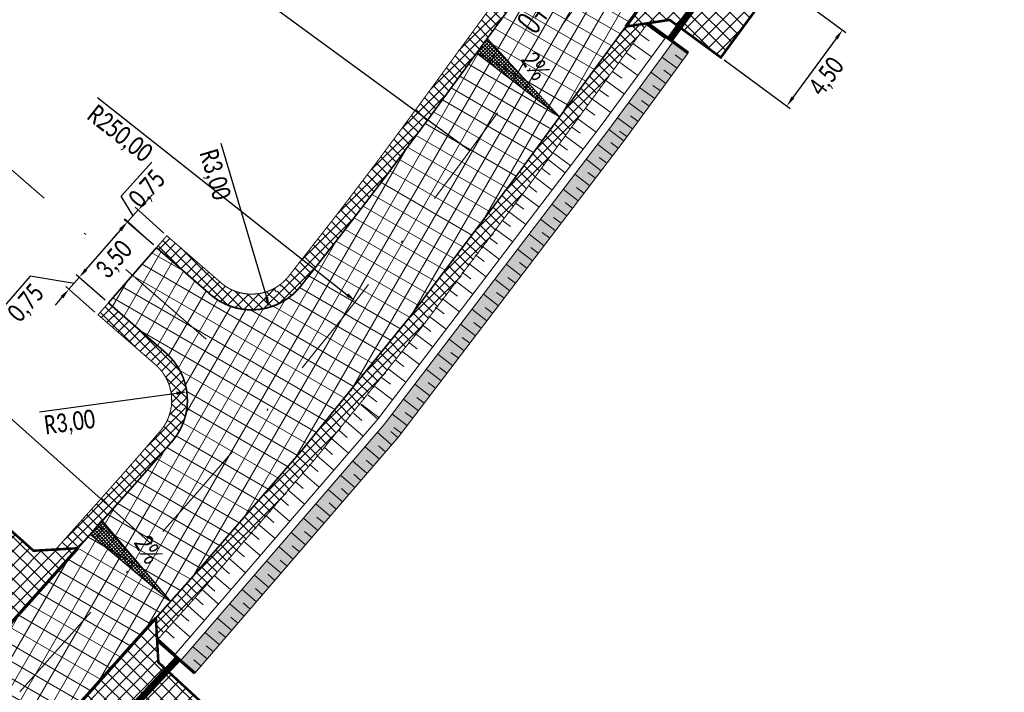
# Model space of a CAD drawing. Header units: metres. Extents: x 7443078 to 7443619, y 5636807 to 5637202.
# Tile 16 of 21: x 7443571 to 7443618, y 5636956 to 5636988. Entities that reach past the tile are written whole.
import ezdxf

# ---------------------------------------------------------------- set-up
doc = ezdxf.new("R2010")
doc.units = ezdxf.units.M
for name, pattern in [('CENTER2', [1.125, 0.75, -0.125, 0.125, -0.125]), ('DASHED2', [0.375, 0.25, -0.125]), ('Os drogi', [25.4, 12.7, -6.35, 0, -6.35])]:
    doc.linetypes.add(name, pattern=pattern)
doc.layers.get('Defpoints').update_dxf_attribs({"true_color": 0x999999})
for name, color, linetype in [('_kan_deszcz', 32, 'Continuous'), ('H_zjazdy', 21, 'Continuous'), ('K_kraweżnika_najazdowy', 7, 'Continuous'), ('K_krawędź pobocza', 7, 'Continuous'), ('K_opis osi', 7, 'Continuous'), ('K_pkt charakter', 7, 'Continuous'), ('K_pobocze', 32, 'Continuous'), ('K_Przepust', 162, 'Continuous'), ('K_rama zjazdu', 7, 'Continuous'), ('K_rów', 7, 'Continuous'), ('K_Skarpa', 7, 'Continuous'), ('K_spadki poprzeczne', 175, 'Continuous'), ('K_wymiar', 7, 'Continuous')]:
    doc.layers.add(name, color=color, linetype=linetype)
doc.layers.add('H_jezdnia', color=7, linetype='Continuous', true_color=0xd4d4d4)
doc.layers.add('K_usuń', color=1, linetype='Continuous', lineweight=70)
doc.styles.add('MAT', font='simplex.shx', dxfattribs={"width": 0.6})
doc.styles.add('sytuacja 500 opisy', font='calibri.ttf', dxfattribs={"width": 0.75, "height": 0.9})
doc.dimstyles.new('wymiarowanie sytuacja 500', dxfattribs={"dimtxt": 0.9, "dimasz": 0.5, "dimexe": 0.2, "dimexo": 0.2, "dimgap": 0.2, "dimtad": 4, "dimlfac": -1, "dimzin": 1, "dimtxsty": 'sytuacja 500 opisy', "dimcen": 0.5, "dimadec": 4, "dimazin": 1, "dimtfac": 1, "dimtmove": 1, "dimatfit": 3, "dimfxl": 0.2, "dimlwd": -1, "dimlwe": -1, "dimarcsym": 0})
pattern_1 = [(59.99999999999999, (0.4816021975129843, -0.4365310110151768), (-0.6049187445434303, 0.34925), []), (150, (0.4816021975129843, -0.4365310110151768), (-0.34925, -0.6049187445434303), [])]
pattern_2 = [(45.09999999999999, (0.4816021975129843, -0.4365310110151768), (-0.2473876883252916, 0.2465256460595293), []), (135.1, (0.4816021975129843, -0.4365310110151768), (-0.2465256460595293, -0.2473876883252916), [])]
pattern_3 = [(45.23201079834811, (0.4816021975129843, -0.4365310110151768), (-0.3381204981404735, 0.3353931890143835), []), (135.2320107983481, (0.4816021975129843, -0.4365310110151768), (-0.3353931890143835, -0.3381204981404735), [])]
pattern_4 = [(45.09999999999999, (0, 0), (-0.2473876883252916, 0.2465256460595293), []), (135.1, (0, 0), (-0.2465256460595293, -0.2473876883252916), [])]

# ---------------------------------------------------------------- blocks, each defined once
blk = doc.blocks.new('*D937')
at = {"layer": 'Defpoints', "color": 0, "lineweight": 13, "transparency": 16777216}
for p in [(7443579.073141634, 5636969.906428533), (7443576.100104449, 5636969.505118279)]:
    blk.add_point(p, dxfattribs=at)
at = {"layer": 'K_wymiar', "color": 0, "transparency": 16777216}
blk.add_line((7443572.030936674, 5636968.955848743), (7443578.577635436, 5636969.839543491), dxfattribs=at)
at = {"layer": 'K_wymiar', "color": 0, "lineweight": 13, "transparency": 16777216}
blk.add_solid([(7443578.56648793, 5636969.922127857), (7443578.588782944, 5636969.756959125), (7443579.073141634, 5636969.906428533)], dxfattribs=at)
at = {"layer": 'K_wymiar', "color": 0, "lineweight": 13, "transparency": 16777216, "insert": (7443573.486345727, 5636968.390573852), "char_height": 0.9, "attachment_point": 5, "rotation": 7.687505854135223, "style": 'sytuacja 500 opisy'}
blk.add_mtext('R3,00', dxfattribs=at)
blk = doc.blocks.new('*D938')
at = {"layer": 'Defpoints', "color": 0, "lineweight": 13, "transparency": 16777216}
for p in [(7443582.162847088, 5636976.822641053), (7443583.014694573, 5636973.946123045)]:
    blk.add_point(p, dxfattribs=at)
at = {"layer": 'K_wymiar', "color": 0, "transparency": 16777216}
blk.add_line((7443580.692506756, 5636981.787685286), (7443582.872719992, 5636974.425542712), dxfattribs=at)
at = {"layer": 'K_wymiar', "color": 0, "lineweight": 13, "transparency": 16777216}
blk.add_solid([(7443582.95262327, 5636974.449205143), (7443582.792816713, 5636974.401880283), (7443583.014694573, 5636973.946123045)], dxfattribs=at)
at = {"layer": 'K_wymiar', "color": 0, "lineweight": 13, "transparency": 16777216, "insert": (7443580.356770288, 5636980.262879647), "char_height": 0.9, "attachment_point": 5, "rotation": 286.4960451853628, "style": 'sytuacja 500 opisy'}
blk.add_mtext('R3,00', dxfattribs=at)
blk = doc.blocks.new('*D941')
at = {"layer": 'Defpoints', "color": 0, "lineweight": 13, "transparency": 16777216}
for p in [(7443390.892363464, 5637129.124486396), (7443587.129718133, 5636974.234523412)]:
    blk.add_point(p, dxfattribs=at)
at = {"layer": 'K_wymiar', "color": 0, "transparency": 16777216}
blk.add_line((7443574.808738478, 5636983.959461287), (7443586.737243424, 5636974.544303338), dxfattribs=at)
at = {"layer": 'K_wymiar', "color": 0, "lineweight": 13, "transparency": 16777216}
blk.add_solid([(7443586.788873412, 5636974.60971579), (7443586.685613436, 5636974.478890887), (7443587.129718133, 5636974.234523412)], dxfattribs=at)
at = {"layer": 'K_wymiar', "color": 0, "lineweight": 13, "transparency": 16777216, "insert": (7443575.836899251, 5636982.186236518), "char_height": 0.9, "attachment_point": 5, "rotation": 321.71600034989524, "style": 'sytuacja 500 opisy'}
blk.add_mtext('R250,00', dxfattribs=at)
blk = doc.blocks.new('*D982')
at = {"layer": 'Defpoints', "color": 0, "lineweight": 13, "transparency": 16777216}
for p in [(7443573.930168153, 5636975.370336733), (7443575.326191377, 5636974.155482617), (7443574.833844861, 5636973.589713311)]:
    blk.add_point(p, dxfattribs=at)
at = {"layer": 'K_wymiar', "color": 0, "transparency": 16777216}
for p, q in [((7443574.258399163, 5636975.747516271), (7443574.586630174, 5636976.124695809)), ((7443571.582634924, 5636975.428192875), (7443570.149893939, 5636973.781789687)), ((7443573.683994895, 5636975.08745208), (7443571.582634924, 5636975.428192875)), ((7443573.437821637, 5636974.804567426), (7443573.930168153, 5636975.370336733)), ((7443573.437821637, 5636974.804567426), (7443573.930168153, 5636975.370336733)), ((7443575.175319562, 5636974.286775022), (7443573.779296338, 5636975.501629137)), ((7443574.682973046, 5636973.721005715), (7443573.286949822, 5636974.935859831)), ((7443573.109590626, 5636974.427387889), (7443572.781359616, 5636974.050208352))]:
    blk.add_line(p, q, dxfattribs=at)
at = {"layer": 'K_wymiar', "color": 0, "lineweight": 13, "transparency": 16777216}
for points in [[(7443574.195535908, 5636975.802221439), (7443574.32126242, 5636975.692811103), (7443573.930168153, 5636975.370336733)], [(7443573.04672737, 5636974.482093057), (7443573.172453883, 5636974.37268272), (7443573.437821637, 5636974.804567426)]]:
    blk.add_solid(points, dxfattribs=at)
at = {"layer": 'K_wymiar', "color": 0, "lineweight": 13, "transparency": 16777216, "insert": (7443571.435718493, 5636974.1094382), "char_height": 0.9, "attachment_point": 5, "rotation": 48.96939866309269, "style": 'sytuacja 500 opisy'}
blk.add_mtext('0,75', dxfattribs=at)
blk = doc.blocks.new('*D983')
at = {"layer": 'Defpoints', "color": 0, "lineweight": 13, "transparency": 16777216}
for p in [(7443576.227785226, 5636978.010593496), (7443577.62380845, 5636976.795739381), (7443575.326191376, 5636974.155482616)]:
    blk.add_point(p, dxfattribs=at)
at = {"layer": 'K_wymiar', "color": 0, "transparency": 16777216}
for p, q in [((7443577.472936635, 5636976.927031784), (7443576.076913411, 5636978.1418859)), ((7443574.258399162, 5636975.747516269), (7443575.899554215, 5636977.633413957)), ((7443575.175319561, 5636974.28677502), (7443573.779296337, 5636975.501629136))]:
    blk.add_line(p, q, dxfattribs=at)
at = {"layer": 'K_wymiar', "color": 0, "lineweight": 13, "transparency": 16777216}
for points in [[(7443575.836690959, 5636977.688119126), (7443575.962417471, 5636977.578708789), (7443576.227785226, 5636978.010593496)], [(7443574.195535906, 5636975.802221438), (7443574.321262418, 5636975.692811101), (7443573.930168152, 5636975.370336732)]]:
    blk.add_solid(points, dxfattribs=at)
at = {"layer": 'K_wymiar', "color": 0, "lineweight": 13, "transparency": 16777216, "insert": (7443575.648430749, 5636976.194912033), "char_height": 0.9, "attachment_point": 5, "rotation": 48.96939867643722, "style": 'sytuacja 500 opisy'}
blk.add_mtext('3,50', dxfattribs=at)
blk = doc.blocks.new('*D984')
at = {"layer": 'Defpoints', "color": 0, "lineweight": 13, "transparency": 16777216}
for p in [(7443576.754627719, 5636978.593104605), (7443578.126892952, 5636977.35198212), (7443577.623808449, 5636976.795739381)]:
    blk.add_point(p, dxfattribs=at)
at = {"layer": 'K_wymiar', "color": 0, "transparency": 16777216}
for p, q in [((7443575.933001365, 5636979.257286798), (7443577.396990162, 5636980.875967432)), ((7443576.503085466, 5636978.314983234), (7443575.933001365, 5636979.257286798)), ((7443577.090017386, 5636978.963933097), (7443577.425407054, 5636979.33476159)), ((7443576.251543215, 5636978.036861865), (7443576.754627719, 5636978.593104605)), ((7443576.251543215, 5636978.036861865), (7443576.754627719, 5636978.593104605)), ((7443577.978561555, 5636977.486137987), (7443576.606296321, 5636978.727260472)), ((7443577.475477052, 5636976.929895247), (7443576.103211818, 5636978.171017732)), ((7443575.916153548, 5636977.666033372), (7443575.580763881, 5636977.29520488))]:
    blk.add_line(p, q, dxfattribs=at)
at = {"layer": 'K_wymiar', "color": 0, "lineweight": 13, "transparency": 16777216}
for points in [[(7443577.028212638, 5636979.019831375), (7443577.151822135, 5636978.90803482), (7443576.754627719, 5636978.593104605)], [(7443575.8543488, 5636977.72193165), (7443575.977958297, 5636977.610135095), (7443576.251543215, 5636978.036861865)]]:
    blk.add_solid(points, dxfattribs=at)
at = {"layer": 'K_wymiar', "color": 0, "lineweight": 13, "transparency": 16777216, "insert": (7443577.22486121, 5636979.560266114), "char_height": 0.9, "attachment_point": 5, "rotation": 47.87275721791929, "style": 'sytuacja 500 opisy'}
blk.add_mtext('0,75', dxfattribs=at)
blk = doc.blocks.new('*D985')
at = {"layer": 'Defpoints', "color": 0, "lineweight": 13, "transparency": 16777216}
for p in [(7443607.237343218, 5636989.505673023), (7443610.392356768, 5636987.190729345), (7443604.5752593, 5636985.877545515)]:
    blk.add_point(p, dxfattribs=at)
at = {"layer": 'K_wymiar', "color": 0, "transparency": 16777216}
for p, q in [((7443607.398593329, 5636989.387358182), (7443610.55360688, 5636987.072414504)), ((7443608.026059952, 5636983.965727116), (7443610.096569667, 5636986.787604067)), ((7443604.736509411, 5636985.759230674), (7443607.891522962, 5636983.444286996))]:
    blk.add_line(p, q, dxfattribs=at)
at = {"layer": 'K_wymiar', "color": 0, "lineweight": 13, "transparency": 16777216}
for points in [[(7443610.02938212, 5636986.836901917), (7443610.163757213, 5636986.738306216), (7443610.392356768, 5636987.190729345)], [(7443607.958872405, 5636984.015024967), (7443608.093247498, 5636983.916429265), (7443607.73027285, 5636983.562601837)]]:
    blk.add_solid(points, dxfattribs=at)
at = {"layer": 'K_wymiar', "color": 0, "lineweight": 13, "transparency": 16777216, "insert": (7443609.669940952, 5636984.930095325), "char_height": 0.9, "attachment_point": 5, "rotation": 53.731201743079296, "style": 'sytuacja 500 opisy'}
blk.add_mtext('4,50', dxfattribs=at)

msp = doc.modelspace()

# ---------------------------------------------------------------- hatches: boundary and pattern name
at = {"layer": 'H_jezdnia', "linetype": 'Continuous', "lineweight": 9, "true_color": 0xababab}
h = msp.add_hatch(dxfattribs=at)
h.set_pattern_fill('ANSI37', color=253, scale=0.22, angle=15)
h.set_pattern_definition(pattern_1)
h.paths.add_polyline_path([(7443611.292582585, 5637002.723952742, -0.4023794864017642), (7443618.114626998, 5637003.920466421), (7443605.818215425, 5637012.409926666), (7443605.811488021, 5637012.400182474, -0.4223814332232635), (7443607.004800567, 5637005.331509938), (7443590.578226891, 5636982.899297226, -0.0001006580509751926), (7443590.519335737, 5636982.818909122), (7443594.965620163, 5636980.427769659)])
h.paths.add_polyline_path([(7443594.61228475, 5636979.945253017), (7443594.965620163, 5636980.427769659), (7443590.519335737, 5636982.818909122, -0.00999914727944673), (7443584.509724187, 5636974.953906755, -0.4270599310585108), (7443580.193461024, 5636974.559563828), (7443577.62380845, 5636976.795739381), (7443575.326191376, 5636974.155482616), (7443578.069490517, 5636971.768195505, -0.4128108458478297), (7443578.372592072, 5636967.546598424, -0.003230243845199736), (7443576.269263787, 5636965.13773441), (7443580.545369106, 5636962.427193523, 0.02225544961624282)])
h = msp.add_hatch(dxfattribs=at)
h.set_pattern_fill('ANSI37', color=253, scale=0.22, angle=15)
h.set_pattern_definition(pattern_1)
edge = h.paths.add_edge_path()
edge.add_arc((7443543.871273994, 5636916.830835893), 2.999999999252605, 48.527845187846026, 138.2434027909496, ccw=False)
edge.add_line((7443545.858041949, 5636919.07866887), (7443547.028505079, 5636918.044144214))
edge.add_line((7443547.028505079, 5636918.044144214), (7443549.402630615, 5636920.616916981))
edge.add_line((7443549.402630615, 5636920.616916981), (7443548.211275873, 5636921.669906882))
edge.add_arc((7443550.198043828, 5636923.91773986), 3.000000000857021, 138.2434028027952, 228.5278451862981, ccw=False)
edge.add_line((7443547.960101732, 5636925.915642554), (7443565.375997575, 5636945.423983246))
edge.add_arc((7443567.613939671, 5636943.426080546), 3.000000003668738, 48.8596834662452, 138.2434027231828, ccw=False)
edge.add_line((7443569.587655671, 5636945.685382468), (7443573.05315006, 5636942.657942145))
edge.add_line((7443573.05315006, 5636942.657942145), (7443575.377696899, 5636945.275268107))
edge.add_line((7443575.377696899, 5636945.275268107), (7443571.967281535, 5636948.254005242))
edge.add_arc((7443573.94099754, 5636950.513307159), 3.000000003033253, 138.2434028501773, 228.8596833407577, ccw=False)
edge.add_line((7443571.70305544, 5636952.511209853), (7443579.25248983, 5636960.967676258))
edge.add_arc((7443390.892363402, 5637129.124486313), 252.4999999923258, 318.2434028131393, 318.6858412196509)
edge.add_line((7443580.545369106, 5636962.427193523), (7443576.269263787, 5636965.13773441))
edge.add_arc((7443390.892364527, 5637129.124485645), 247.4999987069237, 318.24340276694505, 318.50361934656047, ccw=False)
edge.add_line((7443575.52258637, 5636964.29751412), (7443544.185604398, 5636929.195528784))
edge.add_arc((7443541.947662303, 5636931.193431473), 2.999999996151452, 228.5863361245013, 318.24340285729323, ccw=False)
edge.add_line((7443539.963190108, 5636928.94357146), (7443537.1056406, 5636931.464051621))
edge.add_line((7443537.1056406, 5636931.464051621), (7443534.76796171, 5636928.859026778))
edge.add_line((7443534.76796171, 5636928.859026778), (7443537.605329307, 5636926.356347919))
edge.add_arc((7443535.620857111, 5636924.1064879), 2.99999999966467, -41.7565972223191, 48.5863361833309, ccw=False)
edge.add_line((7443537.858799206, 5636922.108585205), (7443511.17557303, 5636892.219484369))
edge.add_line((7443511.17557303, 5636892.219484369), (7443514.809083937, 5636888.781672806))
edge.add_line((7443514.809083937, 5636888.781672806), (7443541.6333319, 5636918.828738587))
h.paths.add_polyline_path([(7443473.544857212, 5636850.06760018), (7443477.421821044, 5636846.902491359), (7443514.809083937, 5636888.781672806), (7443511.17557303, 5636892.219484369)])
at = {"layer": 'H_zjazdy', "linetype": 'Continuous', "lineweight": 9, "true_color": 0xff6666}
h = msp.add_hatch(dxfattribs=at)
h.set_pattern_fill('ANSI37', color=11, scale=0.15, angle=0.2320107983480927)
h.set_pattern_definition(pattern_3)
h.paths.add_polyline_path([(7443605.237539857, 5636990.972998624), (7443604.791667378, 5636991.300150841), (7443604.465055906, 5636993.400247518), (7443600.034034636, 5636987.349222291), (7443602.129583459, 5636987.672023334), (7443602.582122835, 5636987.339979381)])
h = msp.add_hatch(dxfattribs=at)
h.set_pattern_fill('ANSI37', color=11, scale=0.15, angle=0.2320107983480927)
h.set_pattern_definition(pattern_3)
h.paths.add_polyline_path([(7443607.237343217, 5636989.505673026), (7443605.237539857, 5636990.972998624), (7443602.582122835, 5636987.339979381), (7443604.575259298, 5636985.877545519)])
h = msp.add_hatch(dxfattribs=at)
h.set_pattern_fill('ANSI37', color=11, scale=0.15, angle=0.2320107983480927)
h.set_pattern_definition(pattern_3)
h.paths.add_polyline_path([(7443573.864000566, 5636962.439656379), (7443571.749777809, 5636962.31985116), (7443569.337412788, 5636964.479170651), (7443566.333694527, 5636961.135173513), (7443568.750972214, 5636958.964681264), (7443568.870410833, 5636956.846108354)])
h = msp.add_hatch(dxfattribs=at)
h.set_pattern_fill('ANSI37', color=11, scale=0.15, angle=0.2320107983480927)
h.set_pattern_definition(pattern_3)
h.paths.add_polyline_path([(7443578.134797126, 5636956.613007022), (7443577.712573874, 5636956.99038447), (7443577.593135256, 5636959.108957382), (7443572.598378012, 5636953.514101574), (7443574.715719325, 5636953.633470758), (7443575.06361325, 5636953.32252786)])
h = msp.add_hatch(dxfattribs=at)
h.set_pattern_fill('ANSI37', color=11, scale=0.15, angle=0.2320107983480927)
h.set_pattern_definition(pattern_3)
h.paths.add_polyline_path([(7443582.277539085, 5636952.755315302), (7443578.134797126, 5636956.613007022), (7443575.06361325, 5636953.32252786), (7443579.188222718, 5636949.416275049)])
at = {"layer": 'K_rów', "lineweight": 9, "true_color": 0xb0b0b0}
h = msp.add_hatch(color=253, dxfattribs=at)
h.dxf.hatch_style = 1
h.paths.add_polyline_path([(7443578.78137136, 5636957.054449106), (7443584.652618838, 5636963.873132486), (7443588.499848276, 5636968.348442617), (7443595.41507108, 5636977.431882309), (7443598.686060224, 5636981.728465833), (7443602.292026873, 5636986.624409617), (7443603.018157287, 5636986.092681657), (7443598.856992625, 5636980.467203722), (7443596.131168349, 5636976.886717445), (7443592.860179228, 5636972.590133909), (7443589.199536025, 5636967.781723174), (7443579.458561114, 5636956.468859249)])
at = {"layer": 'K_spadki poprzeczne', "lineweight": 5}
h = msp.add_hatch(dxfattribs=at)
h.set_pattern_fill('ANSI37', color=256, scale=0.03749999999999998, angle=448.8647404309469)
h.set_pattern_definition([(133.8647404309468, (9192424.324843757, 1276724.793101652), (-0.08584140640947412, -0.08250534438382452), []), (223.8647404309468, (9192424.324843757, 1276724.793101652), (0.08250534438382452, -0.08584140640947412), [])])
h.paths.add_polyline_path([(7443596.876363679, 5636983.038181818), (7443592.904874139, 5636986.076578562), (7443593.436564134, 5636986.763528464)])
h = msp.add_hatch(dxfattribs=at)
h.set_pattern_fill('ANSI37', color=256, scale=0.03749999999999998, angle=446.3358416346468)
h.set_pattern_definition([(131.3358416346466, (8998313.643549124, 1203784.123391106), (-0.08939821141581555, -0.07863738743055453), []), (221.3358416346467, (8998313.643549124, 1203784.123391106), (0.07863738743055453, -0.08939821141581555), [])])
h.paths.add_polyline_path([(7443578.288245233, 5636959.890639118), (7443574.454687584, 5636963.101311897), (7443575.016170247, 5636963.764132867)])
at = {"layer": 'K_usuń', "linetype": 'ByBlock', "lineweight": 13}
h = msp.add_hatch(dxfattribs=at)
h.set_pattern_fill('ANSI37', color=34, scale=0.11, angle=0.1)
h.set_pattern_definition(pattern_2)
h.paths.add_polyline_path([(7443611.897691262, 5637002.280846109, -0.401825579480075), (7443617.689695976, 5637003.302396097), (7443618.114627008, 5637003.920466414, 0.4023794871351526), (7443611.292582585, 5637002.723952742), (7443604.465055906, 5636993.400247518), (7443604.627898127, 5636992.353179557)])
h.paths.add_polyline_path([(7443607.004800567, 5637005.331509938, 0.422381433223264), (7443605.811488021, 5637012.400182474), (7443605.385376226, 5637011.782988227, -0.4223814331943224), (7443606.39969189, 5637005.774616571), (7443599.383346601, 5636996.193059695), (7443600.430998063, 5636996.354291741)])
h.paths.add_polyline_path([(7443596.002739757, 5636990.307039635), (7443595.8411584, 5636991.355829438), (7443589.973118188, 5636983.342403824, -0.0002070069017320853), (7443589.852338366, 5636983.177609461), (7443590.519335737, 5636982.818909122, 0.0001006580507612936), (7443590.578226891, 5636982.899297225)])
h.paths.add_polyline_path([(7443601.08180952, 5636987.510622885), (7443600.034034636, 5636987.349222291), (7443594.965620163, 5636980.427769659), (7443595.632560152, 5636980.069100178)])
h = msp.add_hatch(dxfattribs=at)
h.set_pattern_fill('ANSI37', color=34, scale=0.11, angle=0.1)
h.set_pattern_definition(pattern_2)
h.paths.add_polyline_path([(7443595.21739343, 5636979.502146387), (7443595.632560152, 5636980.069100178), (7443594.965620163, 5636980.427769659), (7443594.61228475, 5636979.945253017, -0.02225544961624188), (7443580.545369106, 5636962.427193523), (7443581.186600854, 5636962.020729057, 0.02213886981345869)])
h.paths.add_polyline_path([(7443590.519335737, 5636982.818909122), (7443589.852338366, 5636983.177609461, -0.009234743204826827), (7443584.326873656, 5636975.929666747), (7443582.733453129, 5636973.877406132, 0.1786060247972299), (7443584.509724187, 5636974.953906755, 0.009999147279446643)])
h.paths.add_polyline_path([(7443578.372592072, 5636967.546598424, 0.1797305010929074), (7443579.100104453, 5636969.505118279), (7443577.804470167, 5636968.036228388, -0.003352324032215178), (7443575.627658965, 5636965.544435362), (7443576.269263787, 5636965.13773441, 0.003230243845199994)])
h.paths.add_polyline_path([(7443575.52258637, 5636964.29751412, 0.001135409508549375), (7443576.269263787, 5636965.13773441), (7443575.627658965, 5636965.544435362, -0.001013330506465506), (7443574.963100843, 5636964.796989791), (7443572.805041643, 5636962.379649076), (7443573.864000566, 5636962.439656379)])
h.paths.add_polyline_path([(7443581.186600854, 5636962.020729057), (7443580.545369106, 5636962.427193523, -0.00193050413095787), (7443579.25248983, 5636960.967676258), (7443577.593135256, 5636959.108957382), (7443577.652854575, 5636958.049670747), (7443579.811975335, 5636960.468200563, 0.002047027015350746)])
h.paths.add_polyline_path([(7443568.870410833, 5636956.846108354), (7443568.810691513, 5636957.905394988), (7443555.150700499, 5636942.604214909), (7443556.209328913, 5636942.663851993)])
h = msp.add_hatch(dxfattribs=at)
h.set_pattern_fill('ANSI37', color=34, scale=0.11, angle=0.1)
h.set_pattern_definition(pattern_4)
h.paths.add_polyline_path([(7443575.326191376, 5636974.155482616), (7443574.83384486, 5636973.58971331), (7443577.577144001, 5636971.2024262, -0.0805678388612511), (7443578.037884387, 5636970.648581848), (7443578.12, 5636970.74), (7443578.550923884, 5636971.23528709, 0.0600634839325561), (7443578.069490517, 5636971.768195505)])
h.paths.add_polyline_path([(7443578.550923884, 5636971.23528709), (7443578.12, 5636970.74), (7443578.037884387, 5636970.648581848, -0.3215485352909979), (7443577.804470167, 5636968.036228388), (7443579.100104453, 5636969.505118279, 0.1548992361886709)])
h.paths.add_polyline_path([(7443578.116154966, 5636977.361508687), (7443577.62380845, 5636976.795739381), (7443580.193461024, 5636974.559563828, 0.08009372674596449), (7443581.004473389, 5636974.055301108), (7443581.409307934, 5636974.52060213), (7443581.516802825, 5636974.667385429, -0.08901280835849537), (7443580.807732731, 5636975.026488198)])
h = msp.add_hatch(dxfattribs=at)
h.set_pattern_fill('ANSI37', color=34, scale=0.11, angle=0.1)
h.set_pattern_definition(pattern_4)
h.paths.add_polyline_path([(7443583.928619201, 5636975.416731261, -0.3048955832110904), (7443581.517421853, 5636974.668230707), (7443581.409307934, 5636974.52060213), (7443581.004473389, 5636974.055301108, 0.1480155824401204), (7443582.733453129, 5636973.877406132)])

# ---------------------------------------------------------------- linework, layer by layer
at = {"layer": '_kan_deszcz', "color": 7, "linetype": 'Os drogi', "lineweight": 9, "ltscale": 0.4, "flags": 128}
msp.add_lwpolyline([(7443612.1023176, 5637008.06121809), (7443592.59525582, 5636981.422275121, -0.02418699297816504), (7443577.387538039, 5636962.632595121), (7443464.637599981, 5636836.336237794, -0.4118223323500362), (7443446.361801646, 5636835.225649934), (7443333.471732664, 5636934.361613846, -0.3740638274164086), (7443331.363055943, 5636949.970935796), (7443370.561157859, 5637009.588886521, 0.03377031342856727), (7443393.784174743, 5637050.70886534), (7443416.899300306, 5637098.980219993, 0.06554346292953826), (7443420.141300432, 5637108.906286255), (7443420.177128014, 5637109.097954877, -0.1259941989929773), (7443425.408854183, 5637120.343039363), (7443435.002584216, 5637132.0592004)], format="xyb", dxfattribs=at)
msp.add_lwpolyline([(7443560.67849166, 5636989.222125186), (7443583.316481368, 5636969.521983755)], dxfattribs=at)
at = {"layer": 'K_kraweżnika_najazdowy', "color": 0, "linetype": 'DASHED2', "ltscale": 4, "const_width": 0.15}
for points in [[(7443600.034034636, 5636987.349222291), (7443604.465055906, 5636993.400247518)], [(7443568.870410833, 5636956.846108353), (7443573.864000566, 5636962.439656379)], [(7443572.598378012, 5636953.514101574), (7443577.593135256, 5636959.108957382)]]:
    msp.add_lwpolyline(points, dxfattribs=at)
at = {"layer": 'K_krawędź pobocza', "color": 76, "linetype": 'CENTER2', "ltscale": 3, "const_width": 0.08, "flags": 128}
for points in [[(7443577.62380845, 5636976.795739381), (7443580.193461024, 5636974.559563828, 0.4270599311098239), (7443584.509724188, 5636974.953906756, 0.01009981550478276), (7443590.578226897, 5636982.899297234), (7443596.002739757, 5636990.307039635)], [(7443600.034034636, 5636987.349222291), (7443594.612284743, 5636979.945253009, -0.02418699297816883), (7443579.252489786, 5636960.967676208), (7443577.593135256, 5636959.108957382)], [(7443573.864000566, 5636962.439656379), (7443575.522586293, 5636964.297514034, 0.004365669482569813), (7443578.372592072, 5636967.546598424, 0.412810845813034), (7443578.069490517, 5636971.768195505), (7443575.326191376, 5636974.155482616)]]:
    msp.add_lwpolyline(points, format="xyb", dxfattribs=at)
msp.add_lwpolyline([(7443575.326191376, 5636974.155482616), (7443577.62380845, 5636976.795739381)], dxfattribs=at)
at = {"layer": 'K_pkt charakter', "linetype": 'Continuous', "lineweight": -3}
for p, q in [((7443592.595255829, 5636981.422275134), (7443574.441999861, 5636994.715480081)), ((7443577.387538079, 5636962.632595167), (7443560.60297726, 5636977.616870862))]:
    msp.add_line(p, q, dxfattribs=at)
at = {"layer": 'K_pobocze', "linetype": 'ByBlock', "ltscale": 4, "const_width": 0.05}
for points in [[(7443584.326873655, 5636975.929666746, 0.0094417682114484), (7443589.97311822, 5636983.342403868), (7443595.8411584, 5636991.355829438)], [(7443601.08180952, 5636987.510622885), (7443595.217393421, 5636979.502146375, -0.02418699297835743), (7443579.81197531, 5636960.468200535), (7443577.652854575, 5636958.049670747)], [(7443577.62380845, 5636976.795739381), (7443578.116154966, 5636977.361508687), (7443580.807732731, 5636975.026488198, 0.4043389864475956), (7443583.928619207, 5636975.416731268, -24.48935139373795)], [(7443575.326191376, 5636974.155482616), (7443574.83384486, 5636973.58971331), (7443577.577144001, 5636971.2024262, -0.4128108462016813), (7443577.804470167, 5636968.036228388, -20.65614134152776)], [(7443572.805041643, 5636962.379649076), (7443574.963100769, 5636964.796989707, 0.004365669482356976), (7443577.804470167, 5636968.036228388)]]:
    msp.add_lwpolyline(points, format="xyb", dxfattribs=at)
msp.add_lwpolyline([(7443584.326873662, 5636975.929666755), (7443583.928619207, 5636975.416731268)], dxfattribs=at)
at = {"layer": 'K_Przepust', "linetype": 'DASHED2', "lineweight": 5, "ltscale": 3, "const_width": 0.33, "flags": 128}
for points in [[(7443602.140308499, 5636986.73550936), (7443605.681520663, 5636991.58043271)], [(7443574.552225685, 5636952.774625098), (7443578.656019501, 5636957.171446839)]]:
    msp.add_lwpolyline(points, dxfattribs=at)
at = {"layer": 'K_Przepust', "const_width": 0.15, "flags": 128}
for points in [[(7443603.018157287, 5636986.092681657), (7443601.08180952, 5636987.510622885)], [(7443579.458561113, 5636956.468859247), (7443577.652854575, 5636958.049670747)]]:
    msp.add_lwpolyline(points, dxfattribs=at)
at = {"layer": 'K_rama zjazdu', "const_width": 0.12, "flags": 128}
for points in [[(7443600.034034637, 5636987.349222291), (7443602.129583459, 5636987.672023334), (7443604.575259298, 5636985.877545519), (7443607.237343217, 5636989.505673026), (7443604.791667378, 5636991.300150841), (7443604.465055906, 5636993.400247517)], [(7443568.870410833, 5636956.846108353), (7443568.750972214, 5636958.964681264), (7443566.333694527, 5636961.135173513), (7443569.337412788, 5636964.479170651), (7443571.749777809, 5636962.31985116), (7443573.887029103, 5636962.440961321)], [(7443572.598378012, 5636953.514101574), (7443574.715719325, 5636953.633470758), (7443579.188222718, 5636949.416275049), (7443582.277539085, 5636952.755315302), (7443577.712573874, 5636956.99038447), (7443577.593135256, 5636959.108957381)]]:
    msp.add_lwpolyline(points, dxfattribs=at)
at = {"layer": 'K_rów', "lineweight": 9, "flags": 128}
for points in [[(7443578.473433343, 5636957.317106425), (7443588.188875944, 5636968.600317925), (7443598.910702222, 5636982.683893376), (7443601.969302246, 5636986.860733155)], [(7443578.77654958, 5636957.056107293), (7443588.499848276, 5636968.348442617), (7443599.231225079, 5636982.444563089), (7443602.292026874, 5636986.624409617)], [(7443579.458561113, 5636956.468859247), (7443589.199536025, 5636967.781723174), (7443599.952401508, 5636981.906069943), (7443603.018157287, 5636986.092681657)]]:
    msp.add_lwpolyline(points, dxfattribs=at)
at = {"layer": 'K_Skarpa', "lineweight": 9}
for p, q in [((7443600.700106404, 5636986.992278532), (7443601.14578686, 5636986.668097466)), ((7443601.024658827, 5636987.438469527), (7443601.917040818, 5636986.789364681)), ((7443600.375925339, 5636986.546598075), (7443601.26546083, 5636985.89956373)), ((7443603.018157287, 5636986.092681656), (7443602.292026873, 5636986.624409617)), ((7443600.052408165, 5636986.10183033), (7443600.49693446, 5636985.778488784)), ((7443599.72906662, 5636985.657304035), (7443600.615763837, 5636985.012334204)), ((7443602.486429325, 5636985.366551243), (7443601.760298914, 5636985.898279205)), ((7443602.752293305, 5636985.729616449), (7443602.3892281, 5636985.99548043)), ((7443599.406581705, 5636985.213955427), (7443599.849957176, 5636984.891450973)), ((7443601.954701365, 5636984.64042083), (7443601.22857095, 5636985.17214879)), ((7443602.220565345, 5636985.003486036), (7443601.857500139, 5636985.269350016)), ((7443599.08407725, 5636984.770579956), (7443599.967944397, 5636984.127668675)), ((7443598.76262161, 5636984.328646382), (7443599.204849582, 5636984.006976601)), ((7443601.422973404, 5636983.914290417), (7443600.696842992, 5636984.446018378)), ((7443601.688837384, 5636984.277355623), (7443601.325772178, 5636984.543219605)), ((7443598.440951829, 5636983.886418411), (7443599.321997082, 5636983.245559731)), ((7443600.891245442, 5636983.188160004), (7443600.16511503, 5636983.719887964)), ((7443601.157109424, 5636983.551225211), (7443600.794044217, 5636983.817089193)), ((7443598.12052249, 5636983.445895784), (7443598.561606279, 5636983.125058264)), ((7443597.752923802, 5636982.940525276), (7443598.623813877, 5636982.307053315)), ((7443600.359517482, 5636982.462029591), (7443599.63338707, 5636982.993757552)), ((7443600.625381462, 5636982.825094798), (7443600.262316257, 5636983.09095878)), ((7443597.464692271, 5636982.54426783), (7443597.860949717, 5636982.2560363)), ((7443599.947322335, 5636981.899398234), (7443599.231225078, 5636982.444563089)), ((7443600.093653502, 5636982.098964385), (7443599.730588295, 5636982.364828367)), ((7443597.154487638, 5636982.117802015), (7443598.00741927, 5636981.497392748)), ((7443599.674739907, 5636981.541349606), (7443599.31669128, 5636981.813932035)), ((7443596.875267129, 5636981.733932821), (7443597.259136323, 5636981.454712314)), ((7443599.402157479, 5636981.183300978), (7443598.686060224, 5636981.728465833)), ((7443596.327075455, 5636980.996693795), (7443597.14818873, 5636980.368756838)), ((7443596.571426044, 5636981.316215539), (7443597.406860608, 5636980.708533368)), ((7443598.856992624, 5636980.467203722), (7443598.140895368, 5636981.012368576)), ((7443599.129575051, 5636980.825252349), (7443598.771526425, 5636981.097834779)), ((7443596.013479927, 5636980.586624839), (7443596.423548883, 5636980.273029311)), ((7443595.69882878, 5636980.175175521), (7443596.521727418, 5636979.545873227)), ((7443598.31182777, 5636979.751106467), (7443597.595730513, 5636980.296271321)), ((7443598.584410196, 5636980.109155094), (7443598.22636157, 5636980.381737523)), ((7443595.384495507, 5636979.764141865), (7443595.795529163, 5636979.449808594)), ((7443597.766662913, 5636979.035009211), (7443597.050565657, 5636979.580174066)), ((7443598.039245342, 5636979.393057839), (7443597.681196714, 5636979.665640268)), ((7443595.069160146, 5636979.351797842), (7443595.893848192, 5636978.721127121)), ((7443594.438066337, 5636978.526556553), (7443595.264547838, 5636977.894514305)), ((7443594.754087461, 5636978.939797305), (7443595.166088, 5636978.624724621)), ((7443597.221498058, 5636978.318911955), (7443596.505400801, 5636978.864076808)), ((7443597.494080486, 5636978.676960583), (7443597.136031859, 5636978.949543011)), ((7443594.122252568, 5636978.113586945), (7443594.535222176, 5636977.797773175)), ((7443596.676333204, 5636977.6028147), (7443595.960235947, 5636978.147979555)), ((7443596.948915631, 5636977.960863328), (7443596.590867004, 5636978.233445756)), ((7443593.80554413, 5636977.699447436), (7443594.633823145, 5636977.066030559)), ((7443593.488987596, 5636977.285506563), (7443593.902928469, 5636976.968950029)), ((7443596.131168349, 5636976.886717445), (7443595.415071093, 5636977.431882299)), ((7443596.403750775, 5636977.244766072), (7443596.045702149, 5636977.5173485)), ((7443593.171590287, 5636976.870466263), (7443594.001670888, 5636976.235671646)), ((7443595.586003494, 5636976.17062019), (7443594.869906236, 5636976.715785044)), ((7443595.858585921, 5636976.528668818), (7443595.500537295, 5636976.801251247)), ((7443592.854289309, 5636976.455551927), (7443593.269203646, 5636976.13825095)), ((7443592.536201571, 5636976.039608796), (7443593.368087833, 5636975.403433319)), ((7443595.040838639, 5636975.454522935), (7443594.324741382, 5636975.999687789)), ((7443595.313421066, 5636975.812571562), (7443594.955372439, 5636976.085153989)), ((7443592.218154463, 5636975.623718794), (7443592.634044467, 5636975.305671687)), ((7443594.495673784, 5636974.73842568), (7443593.779576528, 5636975.283590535)), ((7443594.768256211, 5636975.096474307), (7443594.410207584, 5636975.369056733)), ((7443591.580579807, 5636974.790002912), (7443591.997447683, 5636974.471207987)), ((7443591.899374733, 5636975.206870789), (7443592.733070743, 5636974.569311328)), ((7443591.261106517, 5636974.372247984), (7443592.096616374, 5636973.733301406)), ((7443593.950508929, 5636974.022328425), (7443593.234411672, 5636974.567493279)), ((7443594.223091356, 5636974.380377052), (7443593.865042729, 5636974.65295948)), ((7443590.941562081, 5636973.95440002), (7443591.359410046, 5636973.634855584)), ((7443593.405344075, 5636973.30623117), (7443592.689246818, 5636973.851396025)), ((7443593.677926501, 5636973.664279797), (7443593.319877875, 5636973.936862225)), ((7443590.621393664, 5636973.535736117), (7443591.45872147, 5636972.895399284)), ((7443590.30109802, 5636973.116905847), (7443590.719928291, 5636972.796610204)), ((7443592.860179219, 5636972.590133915), (7443592.144081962, 5636973.135298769)), ((7443593.132761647, 5636972.948182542), (7443592.77471302, 5636973.220764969)), ((7443589.980232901, 5636972.697330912), (7443590.819382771, 5636972.055600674)), ((7443592.315014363, 5636971.874036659), (7443591.598917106, 5636972.419201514)), ((7443592.587596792, 5636972.232085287), (7443592.229548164, 5636972.504667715)), ((7443589.65918435, 5636972.277516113), (7443590.07899915, 5636971.956467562)), ((7443589.337620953, 5636971.857028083), (7443590.178597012, 5636971.213901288)), ((7443591.769849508, 5636971.157939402), (7443591.053752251, 5636971.703104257)), ((7443592.042431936, 5636971.51598803), (7443591.684383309, 5636971.788570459)), ((7443588.693554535, 5636971.014823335), (7443589.536360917, 5636970.370296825)), ((7443589.01581779, 5636971.436226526), (7443589.436619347, 5636971.114423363)), ((7443591.49726708, 5636970.799890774), (7443591.139218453, 5636971.072473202)), ((7443588.370995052, 5636970.593032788), (7443588.7927856, 5636970.270473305)), ((7443591.224684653, 5636970.441842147), (7443590.508587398, 5636970.987007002)), ((7443588.048030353, 5636970.170712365), (7443588.8926712, 5636969.524782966)), ((7443590.679519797, 5636969.725744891), (7443589.963422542, 5636970.270909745)), ((7443590.952102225, 5636970.083793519), (7443590.594053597, 5636970.356375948)), ((7443587.724712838, 5636969.747930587), (7443588.147494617, 5636969.424613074)), ((7443590.40693737, 5636969.367696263), (7443590.048888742, 5636969.640278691)), ((7443587.378981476, 5636969.299119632), (7443588.188875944, 5636968.600317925)), ((7443587.401045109, 5636969.324690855), (7443588.247524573, 5636968.677355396)), ((7443590.134354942, 5636969.009647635), (7443589.418257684, 5636969.554812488)), ((7443587.029580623, 5636968.894172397), (7443587.434767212, 5636968.544565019)), ((7443589.589190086, 5636968.29355038), (7443588.87309283, 5636968.838715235)), ((7443589.861772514, 5636968.651599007), (7443589.503723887, 5636968.924181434)), ((7443586.679973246, 5636968.488985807), (7443587.490693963, 5636967.789471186)), ((7443589.316607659, 5636967.935501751), (7443588.958559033, 5636968.20808418)), ((7443586.330215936, 5636968.083625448), (7443586.73586696, 5636967.733617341)), ((7443588.85452985, 5636967.381043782), (7443588.172518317, 5636967.968291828)), ((7443589.148153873, 5636967.722049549), (7443588.807148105, 5636968.015673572)), ((7443585.630093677, 5636967.27220049), (7443586.03620964, 5636966.92179122)), ((7443585.980207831, 5636967.677974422), (7443586.791755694, 5636966.977746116)), ((7443588.267281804, 5636966.69903225), (7443587.585270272, 5636967.286280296)), ((7443588.560905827, 5636967.040038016), (7443588.21990006, 5636967.333662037)), ((7443585.279684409, 5636966.866084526), (7443586.092060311, 5636966.16514176)), ((7443584.929213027, 5636966.459896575), (7443585.335794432, 5636966.109085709)), ((7443587.680033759, 5636966.017020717), (7443586.998022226, 5636966.604268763)), ((7443587.973657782, 5636966.358026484), (7443587.632652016, 5636966.651650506)), ((7443584.578402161, 5636966.053315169), (7443585.391607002, 5636965.351657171)), ((7443587.092785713, 5636965.335009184), (7443586.410774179, 5636965.92225723)), ((7443587.386409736, 5636965.67601495), (7443587.045403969, 5636965.969638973)), ((7443584.227573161, 5636965.646712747), (7443584.634620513, 5636965.295499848)), ((7443583.876360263, 5636965.239665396), (7443584.69039494, 5636964.53729139)), ((7443586.505537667, 5636964.652997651), (7443585.823526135, 5636965.240245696)), ((7443586.79916169, 5636964.994003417), (7443586.458155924, 5636965.28762744)), ((7443583.173557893, 5636964.425134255), (7443583.988423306, 5636963.722043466)), ((7443583.52517326, 5636964.832648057), (7443583.932687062, 5636964.48103269)), ((7443585.918289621, 5636963.970986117), (7443585.236278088, 5636964.558234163)), ((7443586.211913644, 5636964.311991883), (7443585.870907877, 5636964.605615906)), ((7443582.822012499, 5636964.017701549), (7443583.229993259, 5636963.665683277)), ((7443582.469994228, 5636963.609720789), (7443583.285691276, 5636962.905912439)), ((7443585.331041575, 5636963.288974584), (7443584.649030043, 5636963.87622263)), ((7443585.624665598, 5636963.629980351), (7443585.283659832, 5636963.923604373)), ((7443582.118090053, 5636963.201872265), (7443582.526538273, 5636962.849450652)), ((7443584.743793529, 5636962.606963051), (7443584.061781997, 5636963.194211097)), ((7443585.037417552, 5636962.947968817), (7443584.696411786, 5636963.24159284)), ((7443581.765668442, 5636962.793424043), (7443582.582198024, 5636962.088897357)), ((7443584.450169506, 5636962.265957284), (7443584.109163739, 5636962.559581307)), ((7443581.413405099, 5636962.385159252), (7443581.822321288, 5636962.032333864)), ((7443584.156545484, 5636961.924951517), (7443583.47453395, 5636962.512199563)), ((7443581.06057971, 5636961.976243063), (7443581.87794273, 5636961.27099726)), ((7443583.569297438, 5636961.242939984), (7443582.887285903, 5636961.830188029)), ((7443583.862921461, 5636961.583945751), (7443583.521915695, 5636961.877569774)), ((7443580.354727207, 5636961.158176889), (7443581.172924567, 5636960.452211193)), ((7443580.70795681, 5636961.567561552), (7443581.117341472, 5636961.214331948)), ((7443582.982049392, 5636960.56092845), (7443582.300037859, 5636961.148176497)), ((7443583.275673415, 5636960.901934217), (7443582.934667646, 5636961.195558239)), ((7443580.001744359, 5636960.749078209), (7443580.411598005, 5636960.395443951)), ((7443579.81197531, 5636960.468200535), (7443580.58922359, 5636959.774319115)), ((7443582.394801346, 5636959.878916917), (7443581.712789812, 5636960.466164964)), ((7443582.688425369, 5636960.219922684), (7443582.347419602, 5636960.513546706)), ((7443579.4650346, 5636960.079576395), (7443579.845459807, 5636959.739955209)), ((7443581.807553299, 5636959.196905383), (7443581.125541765, 5636959.784153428)), ((7443582.101177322, 5636959.537911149), (7443581.760171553, 5636959.831535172)), ((7443578.772322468, 5636959.303637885), (7443579.164163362, 5636958.95382545)), ((7443579.125413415, 5636959.699151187), (7443579.91644002, 5636958.992969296)), ((7443578.422510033, 5636958.911796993), (7443579.227642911, 5636958.193021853)), ((7443581.220305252, 5636958.514893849), (7443580.538293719, 5636959.102141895)), ((7443581.513929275, 5636958.855899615), (7443581.172923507, 5636959.149523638)), ((7443578.063122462, 5636958.509230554), (7443578.466650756, 5636958.148984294)), ((7443580.633057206, 5636957.832882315), (7443579.951045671, 5636958.42013036)), ((7443580.926681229, 5636958.173888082), (7443580.58567546, 5636958.467512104)), ((7443577.702876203, 5636958.105702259), (7443578.522451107, 5636957.374034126)), ((7443580.045809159, 5636957.150870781), (7443579.363797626, 5636957.738118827)), ((7443580.339433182, 5636957.491876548), (7443579.998427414, 5636957.78550057)), ((7443579.458561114, 5636956.468859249), (7443578.776549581, 5636957.056107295)), ((7443579.752185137, 5636956.809865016), (7443579.411179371, 5636957.103489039))]:
    msp.add_line(p, q, dxfattribs=at)
at = {"layer": 'K_spadki poprzeczne', "flags": 128}
for points in [[(7443596.876363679, 5636983.038181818), (7443592.904874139, 5636986.076578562), (7443593.436564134, 5636986.763528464), (7443596.876363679, 5636983.038181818)], [(7443578.288245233, 5636959.890639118), (7443574.454687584, 5636963.101311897), (7443575.016170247, 5636963.764132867), (7443578.288245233, 5636959.890639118)]]:
    msp.add_lwpolyline(points, dxfattribs=at)

# ---------------------------------------------------------------- texts
at = {"layer": 'K_opis osi', "color": 7, "linetype": 'Continuous', "lineweight": -3, "insert": (7443597.025666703, 5636988.770433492), "char_height": 1.125, "attachment_point": 8, "rotation": 53.78557266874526, "style": 'MAT'}
msp.add_mtext('0+600.00', dxfattribs=at)
at = {"layer": 'K_pkt charakter', "linetype": 'Continuous', "lineweight": -3, "insert": (7443560.340797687, 5636976.619328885), "char_height": 1.1, "attachment_point": 1, "rotation": 318.24338406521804, "style": 'MAT'}
msp.add_mtext('PŁK: R=250m L=24.18m', dxfattribs=at)
at = {"layer": 'K_spadki poprzeczne', "char_height": 0.8999999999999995, "attachment_point": 5, "style": 'sytuacja 500 opisy'}
for insert, rotation in [((7443595.695615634, 5636985.4783792), 302.1273561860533), ((7443577.216316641, 5636962.380558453), 299.5984573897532)]:
    msp.add_mtext('2%', dxfattribs=dict(at, insert=insert, rotation=rotation))

# ---------------------------------------------------------------- dimensions: what is measured, and where the dimension line sits
at = {"layer": 'K_wymiar', "lineweight": 13}
for center, mpoint, picture, middle in [((7443390.892363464, 5637129.124486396), (7443587.129718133, 5636974.234523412), '*D941', (7443576.304595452, 5636982.778782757)), ((7443582.162847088, 5636976.822641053), (7443583.014694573, 5636973.946123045), '*D938', (7443581.080583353, 5636980.477228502)), ((7443576.100104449, 5636969.505118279), (7443579.073141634, 5636969.906428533), '*D937', (7443573.385364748, 5636969.138673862))]:
    dim = msp.add_radius_dim(center=center, mpoint=mpoint, dimstyle='wymiarowanie sytuacja 500', dxfattribs=at)
    dim.commit()
    dim.dimension.update_dxf_attribs({"geometry": picture, "text_midpoint": middle, "dimtype": 164})
for p1, p2, distance, picture, middle in [((7443604.575259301, 5636985.877545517), (7443607.237343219, 5636989.505673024), -3.9131923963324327, '*D985', (7443609.669940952, 5636984.930095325)), ((7443577.62380845, 5636976.795739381), (7443578.126892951, 5636977.351982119), 1.8502694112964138, '*D984', (7443576.627022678, 5636978.899257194)), ((7443575.326191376, 5636974.155482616), (7443577.62380845, 5636976.795739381), 1.850608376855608, '*D983', (7443575.648430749, 5636976.194912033))]:
    dim = msp.add_aligned_dim(p1=p1, p2=p2, distance=distance, dimstyle='wymiarowanie sytuacja 500', dxfattribs=at)
    dim.commit()
    dim.dimension.update_dxf_attribs({"geometry": picture, "text_midpoint": middle})
dim = msp.add_linear_dim(base=(7443573.930168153, 5636975.370336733), p1=(7443574.83384486, 5636973.58971331), p2=(7443575.326191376, 5636974.155482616), angle=48.96939866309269, dimstyle='wymiarowanie sytuacja 500', dxfattribs=at)
dim.commit()
dim.dimension.update_dxf_attribs({"geometry": '*D982', "text_midpoint": (7443571.45134252, 5636975.277321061), "dimtype": 161})

doc.saveas('drawing.dxf')
